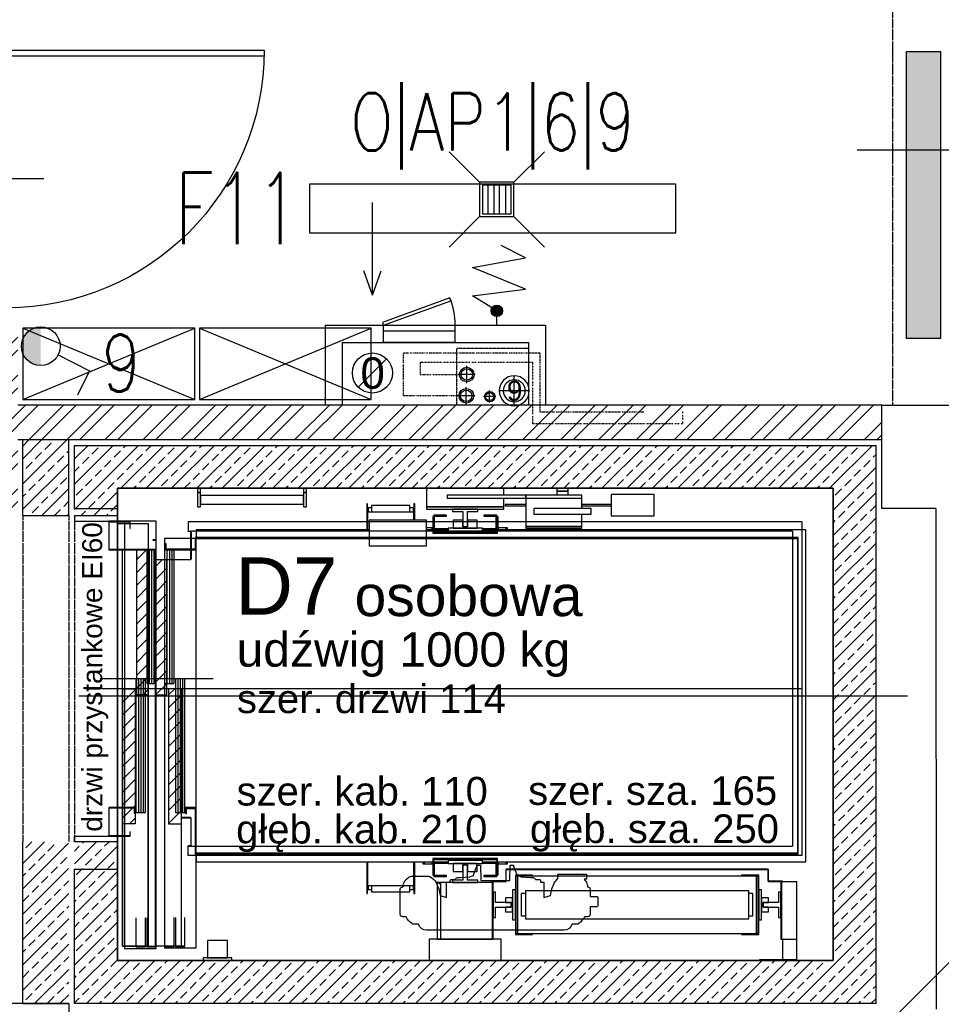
# Model space of a CAD drawing. Header units: inches. Extents: x -281236 to -70395, y 38777 to 102341.
# Tile 84 of 244: x -141978 to -141656, y 50112 to 50456. Entities that reach past the tile are written whole.
import ezdxf
from ezdxf.enums import TextEntityAlignment as Align

# ---------------------------------------------------------------- set-up
doc = ezdxf.new("R2010")
doc.units = ezdxf.units.IN
doc.header["$MEASUREMENT"] = 0
for name, pattern in [('DASHDOT', [1, 0.5, -0.25, 0, -0.25]), ('DASHED2', [0.375, 0.25, -0.125]), ('DIVIDE', [31.75, 12.7, -6.35, 0, -6.35, 0, -6.35])]:
    doc.linetypes.add(name, pattern=pattern)
doc.layers.get('0').update_dxf_attribs({"color": 101})
for name, color, linetype in [('Cieniutko', 8, 'Continuous'), ('Drz-widok', 5, 'Continuous'), ('E-90', 6, 'Continuous'), ('E35', 6, 'Continuous'), ('Ins-kan', 54, 'Continuous'), ('Ins-went', 141, 'Continuous'), ('Ins-went-opis', 141, 'Continuous'), ('Ins-wod', 152, 'Continuous'), ('Mw-cr-rury', 160, 'DIVIDE'), ('Mw-wc-rury', 160, 'DASHDOT'), ('Opis-spadki', 61, 'Continuous'), ('Opis-wykonczen', 2, 'Continuous'), ('piony_K_nr', 240, 'Continuous'), ('Sc-beton', 7, 'Continuous'), ('Sc-beton-hatch', 86, 'Continuous'), ('Sc-cegla pelna', 32, 'Continuous'), ('Sc-cegla pelna-hatch', 8, 'Continuous'), ('Sc-gazobeton', 45, 'Continuous'), ('Sc-gk', 120, 'Continuous'), ('Sc-metal', 141, 'Continuous'), ('Sc-nadproza kon', 5, 'DASHED2'), ('W-otwor-strop', 126, 'Continuous'), ('Wyp-grzejniki', 56, 'Continuous'), ('Wyp-meble', 155, 'Continuous')]:
    doc.layers.add(name, color=color, linetype=linetype)
doc.styles.add('ROMANS', font='romans', dxfattribs={"width": 0.85})
doc.styles.add('TYTUL2', font='ARIAL.TTF')

# ---------------------------------------------------------------- blocks, each defined once
blk = doc.blocks.new('w1')
h = blk.add_hatch()
h.set_pattern_fill('ANSI31', color=256, angle=-90, style=0)
h.set_pattern_definition([(315, (-78792.9303, 100964.629), (2.24506403, 2.24506403), [])])
h.paths.add_polyline_path([(-143428.16, 50196.65), (-143432.6, 50196.65), (-143432.6, 50243.85), (-143428.16, 50243.85)])
h.paths.add_polyline_path([(-143444.22, 50196.65), (-143448.66, 50196.65), (-143448.66, 50243.85), (-143444.22, 50243.85)])
h.paths.add_polyline_path([(-143439.66, 50151.65), (-143439.66, 50150.14), (-143439.66, 50148.15), (-143443.66, 50148.15), (-143443.66, 50196.65), (-143439.66, 50196.65)])
h.paths.add_polyline_path([(-143433.16, 50151.65), (-143437.16, 50151.65), (-143437.16, 50196.65), (-143433.16, 50196.65)])
h.paths.add_polyline_path([(-143433.16, 50196.65), (-143437.16, 50196.65), (-143437.16, 50198.85), (-143433.16, 50198.85)])
h.paths.add_polyline_path([(-143439.66, 50196.65), (-143443.66, 50196.65), (-143443.66, 50198.85), (-143439.66, 50198.85)])
for p, q in [((-143465.46, 50306.65), (-143465.46, 50259.65)), ((-143185.46, 50306.65), (-143465.46, 50306.65)), ((-143185.46, 50306.65), (-143185.46, 50111.65)), ((-143450.46, 50291.65), (-143200.46, 50291.65)), ((-143450.46, 50291.65), (-143450.46, 50259.65)), ((-143450.46, 50291.65), (-143200.46, 50291.65)), ((-143450.46, 50291.65), (-143200.46, 50291.65)), ((-143200.46, 50291.65), (-143200.46, 50126.65)), ((-143439.66, 50286.65), (-143448.66, 50286.65)), ((-143448.66, 50286.65), (-143439.66, 50286.65)), ((-143448.66, 50286.65), (-143448.66, 50243.85)), ((-143448.66, 50243.85), (-143448.66, 50286.65)), ((-143439.66, 50198.85), (-143439.66, 50286.65)), ((-143439.66, 50286.65), (-143439.66, 50198.85)), ((-143437.16, 50286.65), (-143437.16, 50198.85)), ((-143428.16, 50286.65), (-143437.16, 50286.65)), ((-143428.16, 50243.85), (-143428.16, 50286.65)), ((-143294.48, 50281.06), (-143342.45, 50281.06)), ((-143347.47, 50278.89), (-143347.52, 50278.71)), ((-143345.29, 50278.89), (-143347.47, 50278.89)), ((-143289.46, 50278.89), (-143291.64, 50278.89)), ((-143289.41, 50278.71), (-143289.46, 50278.89)), ((-143351.65, 50275.48), (-143351.64, 50266.71)), ((-143349.59, 50276.32), (-143350.69, 50276.32)), ((-143286.24, 50276.32), (-143287.34, 50276.32)), ((-143285.28, 50272.81), (-143285.28, 50275.48)), ((-143285.28, 50275.48), (-143285.28, 50275.48)), ((-143282.93, 50272.81), (-143285.28, 50272.81)), ((-143282.63, 50269.53), (-143282.63, 50272.51)), ((-143337.77, 50268.93), (-143335.46, 50269.63)), ((-143335.46, 50269.63), (-143335.46, 50264.3)), ((-143301.47, 50264.3), (-143301.47, 50269.63)), ((-143301.47, 50269.63), (-143299.16, 50268.93)), ((-143285.29, 50269.23), (-143282.93, 50269.23)), ((-143285.29, 50266.71), (-143285.29, 50269.23)), ((-143335.46, 50264.3), (-143334.22, 50264.3)), ((-143334.22, 50264.3), (-143334.22, 50263.6)), ((-143333.92, 50263.3), (-143332.45, 50263.3)), ((-143323.66, 50258.3), (-143323.51, 50263.65)), ((-143323.51, 50263.65), (-143313.42, 50263.65)), ((-143313.42, 50263.65), (-143313.26, 50258.3)), ((-143304.48, 50263.3), (-143303.01, 50263.3)), ((-143302.71, 50263.6), (-143302.71, 50264.3)), ((-143302.71, 50264.3), (-143301.47, 50264.3)), ((-143286.64, 50263.21), (-143287.41, 50263.21)), ((-143286.89, 50263.82), (-143286.89, 50263.82)), ((-143286.64, 50261.46), (-143286.64, 50263.21)), ((-143286.24, 50265.88), (-143286.24, 50265.88)), ((-143347.39, 50262.16), (-143342.16, 50262.16)), ((-143331.66, 50262.65), (-143330.76, 50262.65)), ((-143330.76, 50262.65), (-143327.34, 50262.4)), ((-143325.91, 50261.39), (-143324.87, 50258.6)), ((-143312.06, 50258.6), (-143311.02, 50261.39)), ((-143309.59, 50262.4), (-143306.16, 50262.65)), ((-143306.16, 50262.65), (-143305.26, 50262.65)), ((-143296.59, 50262.93), (-143296.59, 50261.46)), ((-143296.59, 50261.46), (-143286.64, 50261.46)), ((-143465.46, 50259.65), (-143450.46, 50259.65)), ((-143324.87, 50258.6), (-143324.86, 50258.3)), ((-143324.86, 50258.3), (-143323.66, 50258.3)), ((-143313.26, 50258.3), (-143312.06, 50258.3)), ((-143312.06, 50258.3), (-143312.06, 50258.6)), ((-143211.41, 50254.9), (-143425.76, 50254.9)), ((-143425.76, 50254.9), (-143425.76, 50251.65)), ((-143211.41, 50138.4), (-143211.41, 50254.9)), ((-143425.76, 50251.5), (-143425.76, 50251.65)), ((-143425.76, 50251.65), (-143424.96, 50251.65)), ((-143424.97, 50251.5), (-143425.76, 50251.5)), ((-143424.81, 50241.96), (-143424.81, 50251.34)), ((-143424.66, 50251.65), (-143214.66, 50251.65)), ((-143424.66, 50251.35), (-143424.66, 50241.96)), ((-143214.66, 50141.65), (-143214.66, 50251.65)), ((-143448.66, 50243.85), (-143448.66, 50196.65)), ((-143448.66, 50196.65), (-143448.66, 50243.85)), ((-143444.22, 50243.85), (-143448.66, 50243.85)), ((-143444.22, 50196.65), (-143444.22, 50243.85)), ((-143444.22, 50196.65), (-143444.22, 50243.85)), ((-143432.6, 50196.65), (-143432.6, 50243.85)), ((-143432.6, 50243.85), (-143428.16, 50243.85)), ((-143428.16, 50196.65), (-143428.16, 50243.85)), ((-143428.16, 50241.96), (-143428.16, 50243.65)), ((-143428.16, 50243.65), (-143428.01, 50243.65)), ((-143428.01, 50243.65), (-143428.01, 50241.96)), ((-143427.85, 50241.8), (-143424.97, 50241.8)), ((-143424.97, 50241.65), (-143427.85, 50241.65)), ((-143439.66, 50198.85), (-143443.66, 50198.85)), ((-143443.66, 50198.85), (-143443.66, 50148.15)), ((-143439.66, 50150.14), (-143439.66, 50198.85)), ((-143439.66, 50198.85), (-143439.66, 50151.65)), ((-143437.16, 50198.85), (-143433.16, 50198.85)), ((-143437.16, 50198.85), (-143437.16, 50151.65)), ((-143433.16, 50198.85), (-143433.16, 50151.65)), ((-143211.41, 50196.65), (-143456.16, 50196.65)), ((-143448.66, 50196.65), (-143444.22, 50196.65)), ((-143448.66, 50196.65), (-143448.66, 50148.15)), ((-143428.16, 50196.65), (-143432.6, 50196.65)), ((-143443.66, 50150.14), (-143443.66, 50151.65)), ((-143439.66, 50148.15), (-143439.66, 50150.14)), ((-143433.16, 50151.65), (-143437.16, 50151.65)), ((-143437.16, 50151.35), (-143437.16, 50148.65)), ((-143437.01, 50148.65), (-143437.01, 50151.34)), ((-143436.85, 50151.5), (-143424.97, 50151.5)), ((-143433.66, 50151.65), (-143436.6, 50151.65)), ((-143425.96, 50151.65), (-143433.16, 50151.65)), ((-143424.97, 50151.65), (-143427.75, 50151.65)), ((-143424.81, 50151.34), (-143424.81, 50141.96)), ((-143424.66, 50141.95), (-143424.66, 50151.34)), ((-143439.66, 50148.15), (-143450.46, 50148.15)), ((-143450.46, 50138.95), (-143450.46, 50148.15)), ((-143439.66, 50138.95), (-143439.66, 50148.15)), ((-143437.16, 50148.65), (-143437.01, 50148.65)), ((-143424.97, 50141.8), (-143425.76, 50141.8)), ((-143425.76, 50141.8), (-143425.76, 50141.65)), ((-143425.76, 50141.65), (-143424.96, 50141.65)), ((-143425.76, 50138.4), (-143425.76, 50141.65)), ((-143214.66, 50141.65), (-143424.66, 50141.65)), ((-143450.46, 50138.95), (-143439.66, 50138.95)), ((-143211.41, 50138.4), (-143425.76, 50138.4)), ((-143465.46, 50133.65), (-143465.46, 50111.65)), ((-143465.46, 50133.65), (-143450.46, 50133.65)), ((-143450.46, 50133.65), (-143450.46, 50126.65)), ((-143450.46, 50126.65), (-143200.46, 50126.65)), ((-143465.46, 50111.65), (-143185.46, 50111.65))]:
    blk.add_line(p, q)
for centre, radius, start, end in [((-143342.45, 50278.11), 2.95, 90, 164.6154), ((-143294.48, 50278.11), 2.95, 15.3846, 90), ((-143344.77, 50274.24), 5.25, 121.5725, 156.646), ((-143292.16, 50274.24), 5.25, 23.354, 58.4275), ((-143350.69, 50275.35), 0.969, 90, 172.2138), ((-143286.24, 50275.35), 0.969, 7.7862, 90), ((-143282.93, 50272.51), 0.3, 0, 90), ((-143350.69, 50266.85), 0.969, 188.41, 270.039), ((-143350.08, 50270.17), 12.38, 332.2251, 354.234), ((-143286.85, 50270.17), 12.38, 185.766, 207.7749), ((-143286.24, 50266.85), 0.969, 270.039, 351.59), ((-143282.93, 50269.53), 0.3, 270, 0), ((-143346.11, 50266.18), 4.58, 183.6518, 210.9226), ((-143345.62, 50267.11), 5.51, 216.6176, 238.4367), ((-143343.93, 50267.11), 5.51, 301.5633, 330.6322), ((-143333.92, 50263.6), 0.3, 180, 270), ((-143331.66, 50263.45), 0.8, 190.8069, 270), ((-143305.26, 50263.45), 0.8, 270, 349.1931), ((-143303.01, 50263.6), 0.3, 270, 0), ((-143293, 50267.11), 5.51, 209.3678, 229.3158), ((-143291.31, 50267.11), 5.51, 314.9842, 323.3824), ((-143290.82, 50266.18), 4.58, 329.0774, 356.2805), ((-143347.35, 50264.93), 2.77, 245.3135, 269.0898), ((-143342.21, 50264.93), 2.77, 270.9102, 294.6865), ((-143327.46, 50260.7), 1.7, 23.9822, 85.7487), ((-143309.46, 50260.7), 1.7, 94.2513, 156.0178), ((-143424.97, 50251.34), 0.16, 0, 90), ((-143424.96, 50251.35), 0.3, 0, 90), ((-143427.85, 50241.96), 0.31, 180, 270), ((-143427.85, 50241.96), 0.16, 180, 270), ((-143424.97, 50241.96), 0.16, 270, 0), ((-143424.97, 50241.96), 0.31, 270, 0), ((-143436.86, 50151.35), 0.3, 90, 180), ((-143436.85, 50151.34), 0.16, 90, 180), ((-143424.97, 50151.34), 0.31, 0, 90), ((-143424.97, 50151.34), 0.16, 0, 90), ((-143424.97, 50141.96), 0.16, 270, 0), ((-143424.96, 50141.95), 0.3, 270, 0)]:
    blk.add_arc(centre, radius, start, end)
blk = doc.blocks.new('_dz1')
at = {"ltscale": 7}
for p, q in [((-7, 0), (-7, 90)), ((-5, 0), (-5, 90))]:
    blk.add_line(p, q, dxfattribs=at)
at = {"ltscale": 25}
for p, q in [((-50, 13), (-50, -41)), ((-95, 0), (-5, 0)), ((-5, 0), (0, 0)), ((-95, -8), (-100, -8)), ((-5, -8), (0, -8))]:
    blk.add_line(p, q, dxfattribs=at)
for points in [[(-100, -8), (-100, 0), (-95, 0), (-95, -8)], [(0, -8), (0, 0), (-5, 0), (-5, -8)]]:
    blk.add_lwpolyline(points, close=True, dxfattribs=at)
blk.add_arc((-5, 0), 90, 90, 180, dxfattribs=at)
blk = doc.blocks.new('_ODWODNIENIE_KRATKA')
for p, q in [((-12, 0), (-22.61, 10.61)), ((0, 0), (10.61, 10.61)), ((-11, -2.99), (-1, -2.99)), ((-1, -4.99), (-11, -4.99)), ((-11, -6.99), (-1, -6.99)), ((-1, -8.99), (-11, -8.99)), ((-22.61, -22.6), (-12, -11.99)), ((10.61, -22.6), (0, -11.99))]:
    blk.add_line(p, q)
for points in [[(0, -11.99), (0, 0), (-12, 0), (-12, -11.99)], [(-1, -10.99), (-1, -1), (-11, -1), (-11, -10.99)]]:
    blk.add_lwpolyline(points, close=True)
blk = doc.blocks.new('grzejnik_100')
at = {"layer": 'Wyp-grzejniki'}
h = blk.add_hatch(dxfattribs=at)
h.set_pattern_fill('DOTS', color=256, scale=0.5, style=0)
h.set_pattern_definition([(0, (-77492.90915, 37823.9399), (0.396875, 0.79375), [0, -0.79375])])
h.paths.add_polyline_path([(0, -100), (12, -100), (12, 0), (0, 0)])
blk.add_lwpolyline([(12, 0), (0, 0), (0, -100), (12, -100)], close=True, dxfattribs=at)
blk = doc.blocks.new('0630_STRZAŁKA')
at = {"ltscale": 0.5}
for points in [[(0, 0), (-3.03, -8.56)], [(0, 0), (0, -32.43)], [(0, 0), (3.03, -8.56)]]:
    blk.add_lwpolyline(points, dxfattribs=at)
blk = doc.blocks.new('windaD7')
at = {"layer": 'Cieniutko'}
for p, q in [((15, 9.5), (15, -2)), ((43, 9.5), (15, 9.5)), ((15, 9.5), (265, 9.5)), ((15, 0), (15, 9.5)), ((44, 9.5), (43, 9.5)), ((43, 9.5), (43, 8)), ((44, 8), (43, 8)), ((43, 8), (43, 3)), ((43, 8), (44, 8)), ((44, 8), (44, 9.5)), ((80, 9.5), (44, 9.5)), ((44, 3), (44, 8)), ((80, 7), (44, 7)), ((44, 7), (44, 4)), ((81, 9.5), (80, 9.5)), ((80, 9.5), (80, 8)), ((81, 8), (80, 8)), ((80, 8), (80, 3)), ((80, 8), (81, 8)), ((80, 4), (80, 7)), ((81, 8), (81, 9.5)), ((123, 9.5), (81, 9.5)), ((81, 3), (81, 8)), ((123, 9.5), (123, 3)), ((150, 9.5), (123, 9.5)), ((157.7, 7.1), (130.2, 7.1)), ((130.2, 7.1), (130.2, 6.1)), ((150, 7.1), (150, 9.5)), ((265, 9.5), (150, 9.5)), ((157.7, 7.1), (157.7, -3.8)), ((177.2, 7.1), (157.7, 7.1)), ((157.7, 6.1), (157.7, 7.1)), ((177.2, 7.1), (157.7, 7.1)), ((157.7, 7.1), (157.7, 6.1)), ((172.5, 9.49), (168.5, 9.49)), ((168.5, 9.49), (168.5, 8.51)), ((172.5, 8.51), (168.5, 8.51)), ((168.5, 8.51), (168.5, 7.1)), ((168.5, 8.51), (172.5, 8.51)), ((172.5, 8.51), (172.5, 9.49)), ((172.5, 7.1), (172.5, 8.51)), ((177.2, 2.5), (177.2, 7.1)), ((177.2, 6.1), (177.2, 7.1)), ((202.5, 7.4), (187.5, 7.4)), ((187.5, 7.4), (187.5, -0.1)), ((202.5, -0.1), (202.5, 7.4)), ((265, 9.5), (265, -155.5)), ((44, 4), (80, 4)), ((102.4, 4.1), (102.1, 4.1)), ((102.1, 4.1), (102.1, -5)), ((102.4, -5), (102.4, 4.1)), ((103.8, 3.5), (103.8, 1.98)), ((117.2, 3.5), (103.8, 3.5)), ((117.2, 1.98), (117.2, 3.5)), ((118.9, 4.1), (118.6, 4.1)), ((118.6, 4.1), (118.6, -1.6)), ((118.9, -1.6), (118.9, 4.1)), ((130.2, 6.1), (157.7, 6.1)), ((150, 3), (150, 6.1)), ((157.7, 3.9), (150.5, 3.9)), ((150.5, 3.9), (150.5, 3.4)), ((157.7, 6.1), (177.2, 6.1)), ((187.5, 3.9), (177.2, 3.9)), ((187.5, 3.4), (187.5, 3.9)), ((0, 0), (15, 0)), ((0, 0), (0, -2)), ((15, -2), (15, 0)), ((43, 3), (44, 3)), ((80, 3), (81, 3)), ((102.6, 2.7), (102.4, 2.7)), ((102.4, 2.7), (102.4, 1.2)), ((118.6, 1.2), (102.4, 1.2)), ((102.4, 1.2), (102.4, -5)), ((102.6, 1.2), (102.6, 2.7)), ((103.8, 2.7), (102.6, 2.7)), ((102.6, 2.7), (102.6, 1.2)), ((103.8, 1.98), (103.8, 1.2)), ((118.4, 2.7), (117.2, 2.7)), ((117.2, 1.2), (117.2, 1.98)), ((118.4, 1.2), (118.4, 2.7)), ((118.6, 2.7), (118.4, 2.7)), ((118.4, 2.7), (118.4, 1.2)), ((118.6, 1.2), (118.6, 2.7)), ((118.6, -1.6), (118.6, 1.2)), ((123, 3), (123, 2.2)), ((150, 3), (123, 3)), ((123, 3), (150, 3)), ((123, 2.2), (150, 2.2)), ((130, 0.1), (125.5, 0.1)), ((125.5, 0.1), (125.5, -4.9)), ((130, -0.2), (130, 0.1)), ((132.05, 2.2), (132.05, 1.41)), ((140.95, 2.2), (132.05, 2.2)), ((132.05, 1.41), (135.71, 1.41)), ((135.71, 1.41), (135.71, -4)), ((137.29, -4), (137.29, 1.41)), ((137.29, 1.41), (140.95, 1.41)), ((140.95, 1.41), (140.95, 2.2)), ((147.5, 0.1), (143, 0.1)), ((143, 0.1), (143, -0.2)), ((147.5, -4.9), (147.5, 0.1)), ((150, 2.2), (150, 3)), ((150.5, 3.4), (157.7, 3.4)), ((161.26, 2.5), (160.5, 2.5)), ((160.5, 2.5), (160.5, 0.5)), ((160.5, 0.5), (161.26, 0.5)), ((163.43, 2.5), (161.26, 2.5)), ((161.26, 0.5), (163.43, 0.5)), ((166.67, 2.5), (163.43, 2.5)), ((163.43, 0.5), (166.67, 0.5)), ((170.5, 2.5), (166.67, 2.5)), ((166.67, 0.5), (170.5, 0.5)), ((174.33, 2.5), (170.5, 2.5)), ((170.5, 0.5), (174.33, 0.5)), ((177.57, 2.5), (174.33, 2.5)), ((174.33, 0.5), (177.57, 0.5)), ((177.2, 3.4), (187.5, 3.4)), ((177.2, -3.8), (177.2, 0.5)), ((179.74, 2.5), (177.57, 2.5)), ((177.57, 0.5), (179.74, 0.5)), ((180.5, 2.5), (179.74, 2.5)), ((179.74, 0.5), (180.5, 0.5)), ((180.5, 0.5), (180.5, 2.5)), ((0, -2), (12, -2)), ((12.15, -2), (12, -2)), ((12, -2), (12, -12)), ((12.15, -12), (12.15, -2)), ((19.5, -2), (12.15, -2)), ((12.15, -2.15), (19.35, -2.15)), ((15, -2.15), (15, -11.85)), ((15, -11.85), (15, -2.15)), ((17.5, -2.15), (17.5, -11.85)), ((19.35, -2.15), (19.35, -4.5)), ((19.5, -4.5), (19.5, -2)), ((28.5, -2), (19.5, -2)), ((28.53, -2), (28.5, -2)), ((28.5, -8.5), (28.5, -2)), ((28.53, -8.5), (28.53, -2)), ((123, -1.6), (103, -1.6)), ((103, -1.6), (103, -7.7)), ((123, -7.7), (123, -1.6)), ((125.2, -0.35), (125.2, -6.15)), ((125.5, -0.35), (125.2, -0.35)), ((125.5, -5.85), (125.5, -0.35)), ((125.8, -0.2), (130, -0.2)), ((125.8, -4.6), (125.8, -0.2)), ((132.3, -1.6), (132.3, -4.4)), ((135.7, -1.6), (132.3, -1.6)), ((135.7, -4), (135.7, -1.6)), ((137.3, -1.6), (137.3, -4)), ((140.7, -1.6), (137.3, -1.6)), ((140.7, -4.4), (140.7, -1.6)), ((143, -0.2), (147.2, -0.2)), ((147.2, -0.2), (147.2, -4.6)), ((147.5, -0.35), (147.5, -5.85)), ((147.8, -0.35), (147.5, -0.35)), ((147.8, -6.15), (147.8, -0.35)), ((148, -0.5), (147.8, -0.5)), ((148, -5), (148, -0.5)), ((187.5, -0.1), (202.5, -0.1)), ((19.35, -4.5), (19.5, -4.5)), ((103, -5), (42.5, -5)), ((42.5, -5), (42.5, -7.7)), ((125, -4.3), (123, -4.3)), ((125.2, -5), (123, -5)), ((125, -5), (125, -4.3)), ((125.2, -4.5), (125, -4.5)), ((125, -4.5), (125, -5)), ((125.2, -6.15), (147.8, -6.15)), ((125.5, -4.9), (130, -4.9)), ((130.5, -4.9), (125.5, -4.9)), ((130.5, -5), (125.5, -5)), ((147.5, -5.85), (125.5, -5.85)), ((130, -4.6), (125.8, -4.6)), ((130.5, -4.6), (130, -4.6)), ((130, -4.6), (130, -4.9)), ((130, -4.9), (130, -4.6)), ((130, -4.9), (130.5, -4.9)), ((142.5, -4.4), (130.5, -4.4)), ((130.5, -4.4), (130.5, -5.6)), ((142.5, -5.6), (130.5, -5.6)), ((130.5, -5.6), (130.5, -5.85)), ((130.5, -5.6), (142.5, -5.6)), ((132.3, -4.4), (140.7, -4.4)), ((137.3, -4), (135.7, -4)), ((135.71, -4), (137.29, -4)), ((142.5, -5.6), (142.5, -4.4)), ((143, -4.6), (142.5, -4.6)), ((142.5, -4.9), (143, -4.9)), ((147.5, -4.9), (142.5, -4.9)), ((147.5, -5), (142.5, -5)), ((142.5, -5.85), (142.5, -5.6)), ((143, -4.9), (143, -4.6)), ((147.2, -4.6), (143, -4.6)), ((143, -4.6), (143, -4.9)), ((143, -4.9), (147.5, -4.9)), ((255.5, -5), (147.8, -5)), ((150.8, -4.3), (148, -4.3)), ((148, -4.3), (148, -5)), ((150.8, -5), (150.8, -4.3)), ((151.3, -4.3), (150.8, -4.3)), ((150.8, -4.3), (150.8, -5)), ((151.3, -5), (151.3, -4.3)), ((157.7, -3.8), (157.7, -4.4)), ((177.2, -3.8), (157.7, -3.8)), ((157.7, -3.8), (177.2, -3.8)), ((157.7, -4.4), (177.2, -4.4)), ((168.5, -4.4), (168.5, -5)), ((172.5, -5), (172.5, -4.4)), ((177.2, -4.4), (177.2, -3.8)), ((255.5, -121), (255.5, -5)), ((28.6, -8.5), (27.4, -8.5)), ((27.4, -8.5), (27.4, -8.65)), ((27.4, -8.65), (28.6, -8.65)), ((28.6, -8.5), (28.45, -8.5)), ((28.45, -8.5), (28.45, -11.85)), ((28.6, -12), (28.6, -8.5)), ((28.6, -8.65), (28.6, -8.5)), ((31.5, -8), (31.5, -12)), ((42.2, -8), (31.5, -8)), ((32, -9.85), (31.7, -9.85)), ((31.7, -9.85), (31.7, -12)), ((32, -11.7), (32, -9.85)), ((252.8, -7.7), (42.2, -7.7)), ((42.2, -7.7), (42.2, -8)), ((42.2, -8), (42.5, -8)), ((42.2, -8), (42.2, -11.7)), ((42.5, -8), (42.2, -8)), ((42.5, -8), (252.5, -8)), ((42.5, -12), (42.5, -8)), ((103, -8), (103, -10.6)), ((123, -10.6), (123, -8)), ((252.5, -8), (252.5, -118)), ((252.8, -118.3), (252.8, -7.7)), ((12, -12), (12.15, -12)), ((28.45, -11.85), (12.15, -11.85)), ((12.15, -12), (28.6, -12)), ((15, -12), (15, -102)), ((15, -102), (15, -12)), ((17.5, -12), (17.5, -102)), ((25.25, -12), (25.25, -58.7)), ((28.55, -12), (25.25, -12)), ((26.08, -12), (26.08, -58.7)), ((26.9, -12), (26.9, -58.7)), ((27.73, -12), (27.73, -58.7)), ((28.55, -58.7), (28.55, -12)), ((31.5, -12), (31.5, -58.7)), ((34.8, -12), (31.5, -12)), ((31.7, -12), (42.5, -12)), ((42.2, -11.7), (32, -11.7)), ((32.33, -12), (32.33, -58.7)), ((33.15, -12), (33.15, -58.7)), ((33.98, -12), (33.98, -58.7)), ((34.8, -58.7), (34.8, -12)), ((42.35, -12), (42.35, -102)), ((103, -10.6), (123, -10.6)), ((48.5, -57), (9, -57)), ((21.5, -57), (21.5, -103.7)), ((24.8, -57), (21.5, -57)), ((22.33, -57), (22.33, -103.7)), ((23.15, -57), (23.15, -103.7)), ((23.98, -57), (23.98, -103.7)), ((24.8, -103.7), (24.8, -57)), ((35.3, -57), (35.3, -103.7)), ((38.6, -57), (35.3, -57)), ((36.12, -57), (36.12, -103.7)), ((36.95, -57), (36.95, -103.7)), ((37.77, -57), (37.77, -103.7)), ((38.6, -103.7), (38.6, -57)), ((25.25, -58.7), (28.55, -58.7)), ((28.5, -151.2), (28.5, -58.7)), ((28.53, -112), (28.53, -58.7)), ((31.5, -58.7), (31.5, -151)), ((31.5, -58.7), (34.8, -58.7)), ((12.15, -102), (12, -102)), ((12, -102), (12, -112)), ((12.15, -112), (12.15, -102)), ((21, -102), (12.15, -102)), ((12.15, -102.15), (20.85, -102.15)), ((15, -102.15), (15, -111.85)), ((15, -111.85), (15, -102.15)), ((17.5, -102.15), (17.5, -111.85)), ((20.85, -102.15), (20.85, -104)), ((21, -104), (21, -102)), ((38.8, -102), (38.8, -104.15)), ((42.5, -102), (38.8, -102)), ((39.1, -104.15), (39.1, -102.3)), ((39.1, -102.3), (42.2, -102.3)), ((42.2, -102.3), (42.2, -118.3)), ((42.5, -118), (42.5, -102)), ((20.85, -104), (21, -104)), ((21.5, -103.7), (24.8, -103.7)), ((35.3, -103.7), (38.6, -103.7)), ((38.8, -104.15), (39.1, -104.15)), ((0, -114), (0, -112)), ((0, -112), (12, -112)), ((12, -112), (12.15, -112)), ((19.35, -111.85), (12.15, -111.85)), ((12.15, -112), (19.5, -112)), ((15, -112), (15, -155.5)), ((15, -114), (15, -112)), ((17.5, -112), (17.5, -151.2)), ((19.5, -110.5), (19.35, -110.5)), ((19.35, -110.5), (19.35, -111.85)), ((19.5, -112), (19.5, -110.5)), ((28.5, -112), (28.53, -112)), ((15, -114), (0, -114)), ((15, -155.5), (15, -114)), ((42.2, -118.3), (252.8, -118.3)), ((252.5, -118), (42.5, -118)), ((42.5, -118.3), (42.5, -121)), ((42.5, -151), (42.5, -118.3)), ((125.2, -119.85), (125.2, -125.65)), ((147.8, -119.85), (125.2, -119.85)), ((125.5, -125.65), (125.5, -120.15)), ((125.5, -120.15), (147.5, -120.15)), ((130.5, -120.15), (130.5, -120.4)), ((142.5, -120.4), (142.5, -120.15)), ((147.5, -120.15), (147.5, -125.65)), ((147.8, -125.65), (147.8, -119.85)), ((42.5, -121), (125.2, -121)), ((102.1, -121), (102.1, -132.1)), ((102.4, -132.1), (102.4, -121)), ((102.4, -121), (102.4, -129.2)), ((118.6, -121), (118.6, -132.1)), ((118.6, -129.2), (118.6, -121)), ((118.9, -132.1), (118.9, -121)), ((121.7, -121), (121.7, -121.7)), ((121.7, -121.7), (122.2, -121.7)), ((122.2, -121), (122.2, -121.7)), ((122.2, -121.7), (122.2, -121)), ((122.2, -121.7), (125, -121.7)), ((125, -121.7), (125, -121)), ((125, -121), (125, -121.5)), ((125, -121.5), (125.2, -121.5)), ((125.5, -121), (130.5, -121)), ((130, -121.1), (125.5, -121.1)), ((125.5, -121.1), (125.5, -126.1)), ((125.5, -121.1), (130.5, -121.1)), ((125.8, -121.4), (130, -121.4)), ((125.8, -125.8), (125.8, -121.4)), ((130, -121.1), (130, -121.4)), ((130.5, -121.1), (130, -121.1)), ((130, -121.4), (130, -121.1)), ((130, -121.4), (130.5, -121.4)), ((130.5, -120.4), (142.5, -120.4)), ((142.5, -120.4), (130.5, -120.4)), ((130.5, -120.4), (130.5, -121.6)), ((130.5, -121.6), (142.5, -121.6)), ((140.7, -121.6), (132.3, -121.6)), ((132.3, -121.6), (132.3, -124.4)), ((135.7, -122), (137.3, -122)), ((135.7, -124.4), (135.7, -122)), ((137.29, -122), (135.71, -122)), ((135.71, -122), (135.71, -127.41)), ((137.29, -127.41), (137.29, -122)), ((137.3, -122), (137.3, -124.4)), ((140.7, -124.4), (140.7, -121.6)), ((142.5, -121.6), (142.5, -120.4)), ((142.5, -121), (147.5, -121)), ((143, -121.1), (142.5, -121.1)), ((142.5, -121.1), (147.5, -121.1)), ((142.5, -121.4), (143, -121.4)), ((143, -121.4), (143, -121.1)), ((147.5, -121.1), (143, -121.1)), ((143, -121.1), (143, -121.4)), ((143, -121.4), (147.2, -121.4)), ((147.2, -121.4), (147.2, -125.8)), ((147.5, -126.1), (147.5, -121.1)), ((147.8, -121), (255.5, -121)), ((148, -121), (148, -121.7)), ((148, -125.5), (148, -121)), ((148, -121.7), (150.8, -121.7)), ((150.75, -123.6), (150.65, -123.6)), ((150.65, -123.6), (150.65, -127.7)), ((242.25, -123.55), (150.75, -123.55)), ((150.75, -123.55), (150.75, -123.65)), ((150.75, -127.8), (150.75, -123.6)), ((150.75, -123.65), (242.25, -123.65)), ((150.8, -121.7), (150.8, -121)), ((150.8, -121), (150.8, -121.7)), ((150.8, -121.7), (151.3, -121.7)), ((151.3, -121.7), (151.3, -121)), ((242.25, -123.65), (242.25, -123.55)), ((242.35, -123.6), (242.25, -123.6)), ((242.25, -123.6), (242.25, -127.8)), ((242.35, -127.7), (242.35, -123.6)), ((125.2, -125.65), (125.5, -125.65)), ((125.5, -126.1), (130, -126.1)), ((130, -125.8), (125.8, -125.8)), ((130, -126.1), (130, -125.8)), ((132.3, -124.4), (135.7, -124.4)), ((137.3, -124.4), (140.7, -124.4)), ((147.2, -125.8), (143, -125.8)), ((143, -125.8), (143, -126.1)), ((143, -126.1), (147.5, -126.1)), ((147.5, -125.65), (147.8, -125.65)), ((147.8, -125.5), (148, -125.5)), ((160, -125.6), (154, -125.6)), ((154, -125.6), (154, -146.4)), ((154.3, -125.9), (160, -125.9)), ((154.3, -146.1), (154.3, -125.9)), ((238.25, -126), (154.75, -126)), ((154.75, -126), (154.75, -146)), ((160, -125.9), (160, -125.6)), ((233, -125.6), (233, -125.9)), ((239, -125.6), (233, -125.6)), ((233, -125.9), (238.7, -125.9)), ((238.25, -146), (238.25, -126)), ((238.7, -125.9), (238.7, -146.1)), ((239, -146.4), (239, -125.6)), ((102.4, -129.2), (102.4, -130.7)), ((102.4, -129.2), (118.6, -129.2)), ((102.4, -130.7), (102.6, -130.7)), ((102.6, -130.7), (102.6, -129.2)), ((102.6, -129.2), (102.6, -130.7)), ((102.6, -130.7), (103.8, -130.7)), ((103.8, -129.2), (103.8, -129.98)), ((103.8, -129.98), (103.8, -131.5)), ((117.2, -129.98), (117.2, -129.2)), ((117.2, -131.5), (117.2, -129.98)), ((117.2, -130.7), (118.4, -130.7)), ((118.4, -130.7), (118.4, -129.2)), ((118.4, -129.2), (118.4, -130.7)), ((118.4, -130.7), (118.6, -130.7)), ((118.6, -130.7), (118.6, -129.2)), ((127.3, -128.2), (126.7, -128.2)), ((126.7, -128.2), (126.7, -148)), ((127.3, -128.2), (127.3, -128.5)), ((127.9, -128.2), (127.3, -128.2)), ((127.3, -128.2), (127.3, -128.5)), ((127.9, -128.2), (127.3, -128.2)), ((127.3, -128.5), (127.9, -128.5)), ((127.3, -128.5), (127.9, -128.5)), ((146, -128.2), (127.9, -128.2)), ((127.9, -128.2), (127.9, -148)), ((146, -128.2), (127.9, -128.2)), ((127.9, -128.2), (127.9, -148)), ((135.71, -127.41), (132.05, -127.41)), ((132.05, -127.41), (132.05, -128.2)), ((132.05, -128.2), (140.95, -128.2)), ((140.95, -127.41), (137.29, -127.41)), ((140.95, -128.2), (140.95, -127.41)), ((150.65, -127.7), (145.75, -127.7)), ((145.75, -127.7), (145.75, -127.8)), ((145.75, -127.8), (150.75, -127.8)), ((146, -148), (146, -128.2)), ((146.3, -128.2), (146, -128.2)), ((146, -128.2), (146, -148)), ((146, -148), (146, -128.2)), ((146.3, -128.2), (146, -128.2)), ((146, -128.2), (146, -148)), ((146.3, -148), (146.3, -128.2)), ((146.3, -148), (146.3, -128.2)), ((242.25, -127.8), (247.25, -127.8)), ((247.25, -127.7), (242.35, -127.7)), ((246.95, -128), (246.7, -128)), ((246.7, -128), (246.7, -148)), ((252.3, -128), (246.95, -128)), ((246.95, -128), (246.95, -148)), ((246.95, -148), (246.95, -128)), ((247.25, -127.8), (247.25, -127.7)), ((252.3, -148), (252.3, -128)), ((102.1, -132.1), (102.4, -132.1)), ((103.8, -131.5), (117.2, -131.5)), ((118.6, -132.1), (118.9, -132.1)), ((147.09, -131.55), (146.3, -131.55)), ((146.3, -131.55), (146.3, -140.45)), ((147.09, -135.21), (147.09, -131.55)), ((153, -133.5), (150.6, -133.5)), ((150.6, -133.5), (150.6, -135.2)), ((154, -130.75), (153, -130.75)), ((153, -130.75), (153, -141.25)), ((153, -138.5), (153, -133.5)), ((154, -141.25), (154, -130.75)), ((157.5, -132.1), (156, -132.1)), ((156, -132.1), (156, -139.9)), ((235.5, -131.1), (157.5, -131.1)), ((157.5, -131.1), (157.5, -140.9)), ((235.5, -140.9), (235.5, -131.1)), ((237, -132.1), (235.5, -132.1)), ((237, -139.9), (237, -132.1)), ((239, -130.75), (239, -141.25)), ((240, -130.75), (239, -130.75)), ((240, -141.25), (240, -130.75)), ((242.4, -133.5), (240, -133.5)), ((240, -133.5), (240, -138.5)), ((242.4, -135.2), (242.4, -133.5)), ((246.7, -131.55), (245.91, -131.55)), ((245.91, -131.55), (245.91, -135.21)), ((246.7, -140.45), (246.7, -131.55)), ((152.5, -135.21), (147.09, -135.21)), ((147.09, -136.79), (152.5, -136.79)), ((147.09, -140.45), (147.09, -136.79)), ((150.6, -135.2), (152.5, -135.2)), ((152.5, -136.8), (150.6, -136.8)), ((150.6, -136.8), (150.6, -138.5)), ((152.5, -135.2), (152.5, -136.8)), ((152.5, -136.79), (152.5, -135.21)), ((240.5, -135.2), (242.4, -135.2)), ((240.5, -136.8), (240.5, -135.2)), ((245.91, -135.21), (240.5, -135.21)), ((240.5, -135.21), (240.5, -136.79)), ((240.5, -136.79), (245.91, -136.79)), ((242.4, -136.8), (240.5, -136.8)), ((242.4, -138.5), (242.4, -136.8)), ((245.91, -136.79), (245.91, -140.45)), ((21.5, -140.7), (21.5, -150.7)), ((21.6, -140.7), (21.5, -140.7)), ((21.6, -150.6), (21.6, -140.7)), ((24.7, -140.7), (24.7, -150.6)), ((24.8, -140.7), (24.7, -140.7)), ((24.8, -150.7), (24.8, -140.7)), ((25.25, -140.7), (25.25, -150.7)), ((25.35, -140.7), (25.25, -140.7)), ((25.35, -150.6), (25.35, -140.7)), ((28.45, -140.7), (28.45, -150.6)), ((28.55, -140.7), (28.45, -140.7)), ((28.55, -150.7), (28.55, -140.7)), ((31.5, -140.5), (31.5, -150.5)), ((31.6, -140.5), (31.5, -140.5)), ((31.6, -150.4), (31.6, -140.5)), ((34.7, -140.5), (34.7, -150.4)), ((34.8, -140.5), (34.7, -140.5)), ((34.8, -150.5), (34.8, -140.5)), ((35.3, -140.5), (35.3, -150.5)), ((35.4, -140.5), (35.3, -140.5)), ((35.4, -150.4), (35.4, -140.5)), ((38.5, -140.5), (38.5, -150.4)), ((38.6, -140.5), (38.5, -140.5)), ((38.6, -150.5), (38.6, -140.5)), ((146.3, -140.45), (147.09, -140.45)), ((150.6, -138.5), (153, -138.5)), ((156, -139.9), (157.5, -139.9)), ((157.5, -140.9), (235.5, -140.9)), ((235.5, -139.9), (237, -139.9)), ((240, -138.5), (242.4, -138.5)), ((245.91, -140.45), (246.7, -140.45)), ((153, -141.25), (154, -141.25)), ((239, -141.25), (240, -141.25)), ((154, -146.4), (160, -146.4)), ((160, -146.1), (154.3, -146.1)), ((154.75, -146), (238.25, -146)), ((160, -146.4), (160, -146.1)), ((233, -146.1), (233, -146.4)), ((238.7, -146.1), (233, -146.1)), ((233, -146.4), (239, -146.4)), ((17.5, -151.2), (28.5, -151.2)), ((21.5, -150.7), (24.8, -150.7)), ((24.7, -150.6), (21.6, -150.6)), ((25.25, -150.7), (28.55, -150.7)), ((28.45, -150.6), (25.35, -150.6)), ((31.5, -150.5), (34.8, -150.5)), ((31.5, -151), (42.5, -151)), ((34.7, -150.4), (31.6, -150.4)), ((35.3, -150.5), (38.6, -150.5)), ((38.5, -150.4), (35.4, -150.4)), ((53.5, -148.5), (46.5, -148.5)), ((46.5, -148.5), (46.5, -154.5)), ((53.5, -154.5), (53.5, -148.5)), ((149.05, -148), (123.95, -148)), ((123.95, -148), (123.95, -155.5)), ((126.7, -148), (127.9, -148)), ((127.9, -148), (146, -148)), ((127.9, -148), (146, -148)), ((146, -148), (146.3, -148)), ((146, -148), (146.3, -148)), ((149.05, -155.5), (149.05, -148)), ((246.7, -148), (246.95, -148)), ((246.95, -148), (252.3, -148)), ((247.3, -148), (247.3, -155.25)), ((252.3, -155.25), (252.3, -148)), ((55, -154.5), (45, -154.5)), ((45, -154.5), (45, -155.5)), ((46.5, -154.5), (53.5, -154.5)), ((55, -155.5), (55, -154.5)), ((15, -155.5), (45, -155.5)), ((265, -155.5), (15, -155.5)), ((45, -155.5), (55, -155.5)), ((55, -155.5), (123.95, -155.5)), ((123.95, -155.5), (149.05, -155.5)), ((149.05, -155.5), (239.3, -155.5)), ((246.7, -155.25), (239.3, -155.25)), ((239.3, -155.25), (239.3, -155.5)), ((239.3, -155.5), (246.7, -155.5)), ((252.3, -155.25), (246.7, -155.25)), ((246.7, -155.25), (246.7, -155.5)), ((246.7, -155.5), (246.7, -155.25)), ((246.7, -155.5), (252.3, -155.5)), ((247.3, -155.25), (252.3, -155.25)), ((252.3, -155.5), (252.3, -155.25)), ((252.3, -155.5), (265, -155.5))]:
    blk.add_line(p, q, dxfattribs=at)
at = {"layer": 'Cieniutko', "ltscale": 0.8}
blk.add_line((1.57, -63), (291, -63), dxfattribs=at)
blk = doc.blocks.new('rewizja')
at = {"layer": 'Wyp-meble'}
for p, q in [((-25, 6), (-25, 0)), ((-25, 6), (0, 6)), ((-25, 4), (-25, 2)), ((0, 6), (0, 0)), ((0, 2), (-25, 2)), ((0, 0), (-25, 0))]:
    blk.add_line(p, q, dxfattribs=at)
blk.add_lwpolyline([(-23.15, -9.49), (0.34, -0.94), (0, 0), (-23.49, -8.55)], close=True, dxfattribs=at)
blk.add_arc((0, 0), 25, 180, 202.2924, dxfattribs=at)
blk = doc.blocks.new('rura went')
at = {"layer": 'Ins-went'}
blk.add_circle((75787.84, -38957.33), 7, dxfattribs=at)
at = {"layer": 'Sc-metal'}
blk.add_line((75792.79, -38952.38), (75782.89, -38962.28), dxfattribs=at)
blk = doc.blocks.new('pion_mały')
at = {"layer": 'Ins-wod'}
for p, q in [((0, 2.08), (0, -2.12)), ((2.1, -0.02), (-2.1, -0.02))]:
    blk.add_line(p, q, dxfattribs=at)
for centre, radius in [((0, 0), 1.79), ((0, -0.02), 1.4)]:
    blk.add_circle(centre, radius, dxfattribs=at)
blk = doc.blocks.new('pion_woda')
at = {"layer": 'Ins-wod'}
for p, q in [((3, 0), (-3, 0)), ((0, 3), (0, -3))]:
    blk.add_line(p, q, dxfattribs=at)
for centre, radius in [((0, 0.02), 2.55), ((0, 0), 2)]:
    blk.add_circle(centre, radius, dxfattribs=at)

msp = doc.modelspace()

# ---------------------------------------------------------------- hatches: boundary and pattern name
at = {"layer": 'E35'}
msp.add_hatch(color=256, dxfattribs=at).paths.add_polyline_path([(-141970.77, 50349.03, 1), (-141970.77, 50335.53)])
at = {"layer": 'Ins-kan'}
msp.add_hatch(color=256, dxfattribs=at).paths.add_polyline_path([(-141809.48, 50354.65, 1), (-141813.48, 50354.65, 1)])
at = {"layer": 'Sc-beton-hatch'}
h = msp.add_hatch(dxfattribs=at)
h.set_pattern_fill('ANSI33', color=256, scale=25, style=0)
h.paths.add_polyline_path([(-141961.08, 50309.65), (-141977.01, 50309.65), (-141977.01, 50283.15), (-141961.07, 50283.15)])
h = msp.add_hatch(dxfattribs=at)
h.set_pattern_fill('ANSI33', color=256, scale=25, style=0)
h.set_pattern_definition([(45, (179.986, 7365.5356), (-4.41941738, 4.41941738), []), (45, (184.405, 7365.5356), (-4.41941738, 4.41941738), [3.125, -1.5625])])
h.paths.add_polyline_path([(-141684.42, 50307.65), (-141959.01, 50307.65), (-141959.01, 50283.15), (-141944.01, 50283.15), (-141944.01, 50292.65), (-141694.01, 50292.65), (-141694.01, 50127.65), (-141944.01, 50127.65), (-141944.01, 50169.15), (-141959.01, 50169.15), (-141959.01, 50112.65), (-141683.34, 50112.65)])
h.paths.add_polyline_path([(-141679.01, 50307.65), (-141684.42, 50307.65), (-141683.34, 50112.65), (-141679.01, 50112.65)])
h = msp.add_hatch(dxfattribs=at)
h.set_pattern_fill('ANSI33', color=256, scale=25, style=0)
h.paths.add_polyline_path([(-141961.01, 50159.65), (-141977.01, 50159.65), (-141977.01, 50112.65), (-141961.01, 50112.65)])
h.paths.add_polyline_path([(-141961.04, 50169.15), (-141977.01, 50169.15), (-141977.01, 50159.65), (-141961.04, 50159.65)])
at = {"layer": 'Sc-cegla pelna-hatch'}
h = msp.add_hatch(dxfattribs=at)
h.set_pattern_fill('ANSI32', color=256, scale=25, style=0)
h.paths.add_polyline_path([(-141677.01, 50321.65), (-141978.73, 50321.65), (-141978.73, 50350.71), (-141990.73, 50350.71), (-141990.73, 50283.15), (-141978.73, 50283.15), (-141978.73, 50309.65), (-141677.01, 50309.65)])

# ---------------------------------------------------------------- linework, layer by layer
at = {"layer": 'E35'}
for p, q in [((-141951.95, 49828.65), (-141315.2, 50465.41)), ((-141578.7, 50410.74), (-141685.57, 50410.74)), ((-141964.74, 50339.25), (-141953.7, 50333.73)), ((-141953.7, 50333.73), (-141957.97, 50325.19))]:
    msp.add_line(p, q, dxfattribs=at)
msp.add_lwpolyline([(-141876.94, 50381.94), (-141748.94, 50381.94), (-141748.94, 50398.94), (-141876.94, 50398.94)], close=True, dxfattribs=at)
msp.add_circle((-141970.77, 50342.28), 6.75, dxfattribs=at)
at = {"layer": 'Ins-kan'}
for p, q in [((-141805.39, 50321.47), (-141805.39, 50331.97)), ((-141800.14, 50326.72), (-141810.64, 50326.72))]:
    msp.add_line(p, q, dxfattribs=at)
msp.add_lwpolyline([(-141811.48, 50349.65), (-141811.48, 50354.65), (-141819.96, 50359.95), (-141801.49, 50362.22), (-141819.96, 50369.82), (-141801.49, 50373.15), (-141809.99, 50377.42)], dxfattribs=at)
msp.add_circle((-141811.48, 50354.65), 2, dxfattribs=at)
at = {"layer": 'Ins-kan', "extrusion": (0, 9.7811e-55, -1)}
for major_axis in [(3.71, 3.71), (2.72, 2.72)]:
    msp.add_ellipse((-141805.39, 50326.72), major_axis=major_axis, ratio=1, start_param=3.926991, end_param=10.210176, dxfattribs=at)
at = {"layer": 'Mw-cr-rury', "ltscale": 0.03}
for p, q in [((-141844.04, 50324.97), (-141844.04, 50340.04)), ((-141844.04, 50340.04), (-141796.51, 50340.04)), ((-141796.51, 50340.04), (-141796.51, 50319.35)), ((-141824.16, 50324.97), (-141844.04, 50324.97)), ((-141796.51, 50319.35), (-141760.15, 50319.35))]:
    msp.add_line(p, q, dxfattribs=at)
at = {"layer": 'Mw-wc-rury'}
for p, q in [((-141798.85, 50336.62), (-141838.28, 50336.62)), ((-141838.28, 50336.62), (-141838.28, 50332.4)), ((-141798.85, 50315.21), (-141798.85, 50336.62)), ((-141838.28, 50332.4), (-141823.99, 50332.4)), ((-141746.65, 50319.35), (-141746.65, 50315.21)), ((-141746.65, 50315.21), (-141798.85, 50315.21))]:
    msp.add_line(p, q, dxfattribs=at)
at = {"layer": 'Sc-beton'}
for p, q in [((-141977.01, 50283.15), (-141977.01, 50309.65)), ((-141961.01, 50283.15), (-141961.01, 50309.65)), ((-141977.01, 50283.15), (-141961.01, 50283.15)), ((-141977.01, 50112.65), (-141977.01, 50169.15)), ((-141977.01, 50112.65), (-141961.01, 50112.65))]:
    msp.add_line(p, q, dxfattribs=at)
at = {"layer": 'Sc-cegla pelna'}
for p, q in [((-141677.01, 50321.65), (-141601.19, 50321.65)), ((-141677.01, 50309.65), (-141677.01, 50321.65)), ((-141677.01, 50285.65), (-141677.01, 50309.65)), ((-141658.15, 50285.65), (-141677.01, 50285.65)), ((-141658.15, 50285.65), (-141657.98, 50110.65)), ((-141960.99, 50112.65), (-141990.73, 50112.65))]:
    msp.add_line(p, q, dxfattribs=at)
msp.add_lwpolyline([(-141960.99, 50112.65), (-141960.99, 50098.65), (-141816.65, 50098.65)], dxfattribs=at)
at = {"layer": 'Sc-gazobeton'}
for p, q in [((-141677.01, 50321.65), (-141978.73, 50321.65)), ((-141978.73, 50309.65), (-141677.01, 50309.65))]:
    msp.add_line(p, q, dxfattribs=at)
at = {"layer": 'Sc-gk'}
for p, q in [((-141871.44, 50349.65), (-141794.44, 50349.65)), ((-141871.44, 50349.65), (-141871.44, 50321.86)), ((-141794.44, 50349.65), (-141794.44, 50321.65)), ((-141865.44, 50343.65), (-141800.44, 50343.65)), ((-141865.44, 50343.65), (-141865.44, 50321.85)), ((-141800.44, 50343.65), (-141800.44, 50321.65))]:
    msp.add_line(p, q, dxfattribs=at)
at = {"layer": 'Sc-nadproza kon', "linetype": 'DASHDOT', "ltscale": 0.5}
for p, q in [((-141673.24, 50459.6), (-141673.24, 50321.65)), ((-141977.01, 50283.15), (-141977.01, 50169.15)), ((-141961.01, 50283.15), (-141961.01, 50169.15)), ((-141959.01, 50283.15), (-141959.01, 50169.15))]:
    msp.add_line(p, q, dxfattribs=at)
at = {"layer": 'W-otwor-strop', "linetype": 'DASHED2', "ltscale": 0.3}
msp.add_lwpolyline([(-141825.44, 50321.65), (-141825.44, 50341.65), (-141800.44, 50341.65), (-141800.44, 50321.65)], close=True, dxfattribs=at)
at = {"layer": 'Wyp-meble'}
for p, q in [((-141976.98, 50348.65), (-141916.98, 50323.65)), ((-141976.98, 50323.65), (-141916.98, 50348.65)), ((-141915.38, 50348.65), (-141855.38, 50323.65)), ((-141915.38, 50323.65), (-141855.38, 50348.65))]:
    msp.add_line(p, q, dxfattribs=at)
for points in [[(-141976.98, 50323.65), (-141916.98, 50323.65), (-141916.98, 50348.65), (-141976.98, 50348.65)], [(-141915.38, 50323.65), (-141855.38, 50323.65), (-141855.38, 50348.65), (-141915.38, 50348.65)]]:
    msp.add_lwpolyline(points, close=True, dxfattribs=at)

# ---------------------------------------------------------------- block references
for name, p, rotation in [('rewizja', (-141851.04, 50349.65), 180), ('pion_woda', (-141821.99, 50332.4), 270), ('pion_woda', (-141822.16, 50324.97), 270), ('pion_mały', (-141813.96, 50324.68), 270)]:
    msp.add_blockref(name, p, dxfattribs=dict(rotation=rotation))
msp.add_blockref('windaD7', (-141959.01, 50283.15))
at = {"layer": 'Drz-widok', "xscale": -1, "rotation": 270}
msp.add_blockref('_dz1', (-141982.73, 50450.71), dxfattribs=at)
at = {"layer": 'Ins-kan', "rotation": 90}
msp.add_blockref('_ODWODNIENIE_KRATKA', (-141817.48, 50399.56), dxfattribs=at)
at = {"layer": 'Ins-went'}
msp.add_blockref('rura went', (-217642.78, 89290.27), dxfattribs=at)
at = {"layer": 'Ins-went-opis', "rotation": 180}
msp.add_blockref('0630_STRZAŁKA', (-141854.94, 50360.12), dxfattribs=at)
at = {"layer": 'Wyp-grzejniki', "rotation": 180}
msp.add_blockref('grzejnik_100', (-141656.46, 50345.14), dxfattribs=at)
at = {"layer": 'Wyp-meble', "color": 0, "xscale": -1, "rotation": 180}
msp.add_blockref('w1', (1506.45, 100419.31), dxfattribs=at)

# ---------------------------------------------------------------- texts
at = {"layer": 'E-90', "style": 'ROMANS', "width": 0.8}
for s, rotation, p in [('O|AP1|6|9', 0, (-141812.94, 50419.26)), ('9', 360, (-141942.66, 50336.42))]:
    msp.add_text(s, height=20, rotation=rotation, dxfattribs=at).set_placement(p, align=Align.MIDDLE)
at = {"layer": 'E35', "style": 'ROMANS', "width": 0.7}
msp.add_text('F11', height=25, dxfattribs=at).set_placement((-141902.18, 50390.44), align=Align.MIDDLE)
at = {"layer": 'Ins-went', "style": 'TYTUL2'}
msp.add_text('0', height=11, dxfattribs=at).set_placement((-141859.12, 50327.42, -76.7))
at = {"layer": 'Opis-spadki', "style": 'TYTUL2'}
for s, height, p in [('D7', 20, (-141884.98, 50258.52)), ('osobowa', 14.239, (-141821.35, 50255.4)), ('udźwig 1000 kg', 12, (-141844.12, 50234.97)), ('szer. drzwi 114', 10, (-141855.27, 50219.32)), ('szer. kab. 110', 10, (-141858.49, 50187.04)), ('szer. sza. 165', 10, (-141757.06, 50187.05)), ('głęb. kab. 210', 10, (-141858.65, 50172.33)), ('głęb. sza. 250', 10, (-141756.42, 50172.5))]:
    msp.add_text(s, height=height, dxfattribs=at).set_placement(p, align=Align.MIDDLE)
at = {"layer": 'Opis-wykonczen', "insert": (-141956.31, 50172.69), "char_height": 7, "width": 171.4061, "attachment_point": 1, "rotation": 90, "style": 'TYTUL2'}
msp.add_mtext('drzwi przystankowe EI60', dxfattribs=at)
at = {"layer": 'piony_K_nr', "style": 'TYTUL2'}
msp.add_text('9', height=7, dxfattribs=at).set_placement((-141807.97, 50323.25, -76.7))

doc.saveas('drawing.dxf')
